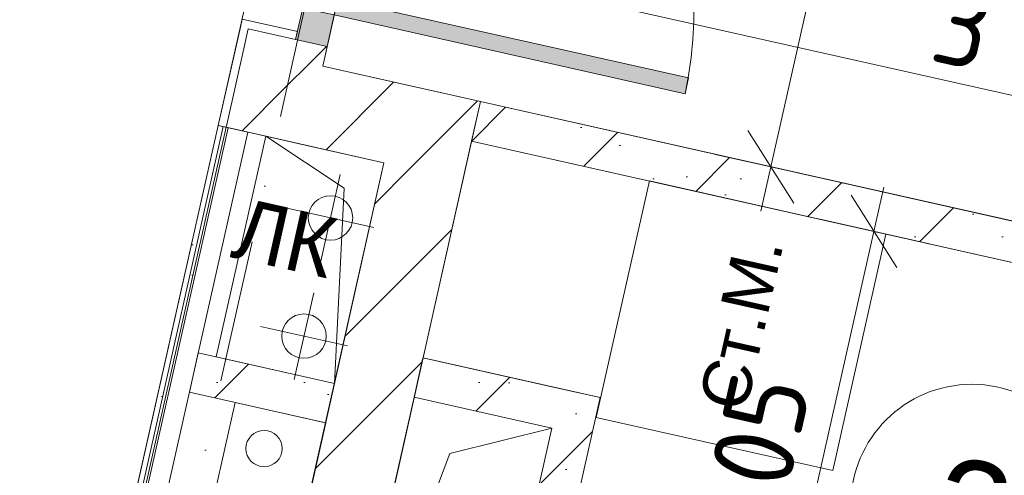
# Model space of a CAD drawing. Header units: millimetres. Extents: x -7213913 to -6930487, y 6129472 to 6353620.
# Tile 120 of 256: x -7195193 to -7192756, y 6169858 to 6170986. Entities that reach past the tile are written whole.
import ezdxf
from ezdxf.enums import TextEntityAlignment as Align

# ---------------------------------------------------------------- set-up
doc = ezdxf.new("R2010")
doc.units = ezdxf.units.MM
doc.header["$MEASUREMENT"] = 0
doc.linetypes.add('Штрихпунктирная', pattern=[670.277762, 352.777767, -176.388884, 0, -141.111112])
for name, color, linetype in [('S - квартира_помещение.АР', 7, 'Continuous'), ('S - МОП.АР', 7, 'Continuous'), ('АР-Мебель_Сантехника.АР', 7, 'Continuous'), ('АР-Стены_Перегородки_межквартирные_200.АР', 7, 'Continuous'), ('АР-Чертеж-Оси_Осевые размеры.АР', 7, 'Continuous'), ('АР-Чертеж-Размеры.АР', 7, 'Continuous'), ('ИОС-Шахты и отверстия.АР', 7, 'Continuous')]:
    doc.layers.add(name, color=color, linetype=linetype)
for name, color, linetype, lineweight in [('S - квартира_помещение.АР_Ном._пера__2', 8, 'Continuous', 15), ('S - МОП.АР_Ном._пера__2', 8, 'Continuous', 15), ('АР-Мебель_Сантехника.АР_Ном._пера__101', 252, 'Continuous', 0), ('АР-Стены_Перегородки_межквартирные_200.АР_Ном._пера__1', 7, 'Continuous', 15), ('АР-Чертеж-Оси_Осевые размеры.АР_Ном._пера__120', 7, 'Continuous', 0), ('АР-Чертеж-Размеры.АР_Ном._пера__1', 7, 'Continuous', 0), ('Двери Archicad_Ном._пера__120', 7, 'Continuous', 0), ('ИОС-Шахты и отверстия.АР_Ном._пера__1', 7, 'Continuous', 0), ('Паспорта Зон Archicad_Ном._пера__1', 7, 'Continuous', 0)]:
    doc.layers.add(name, color=color, linetype=linetype, lineweight=lineweight)
doc.layers.add('АР-Мебель_Сантехника.АР_Ном._пера__86', color=7, linetype='Continuous', lineweight=0, true_color=0xbdbdbd)
doc.styles.add('РЎР“Р•РќР•Р\xa0Р\x98Р\xa0_РЎРўР\x98Р›Р¬_1', font='txt')
doc.styles.add('РЎР“Р•РќР•Р\xa0Р\x98Р\xa0_РЎРўР\x98Р›Р¬_2', font='calibri.ttf')
doc.styles.add('РЎР“Р•РќР•Р\xa0Р\x98Р\xa0_РЎРўР\x98Р›Р¬_3', font='GOST_Common.ttf')
doc.styles.add('РЎР“Р•РќР•Р\xa0Р\x98Р\xa0_РЎРўР\x98Р›Р¬_5', font='GOTHIC.TTF')
doc.styles.add('РЎР“Р•РќР•Р\xa0Р\x98Р\xa0_РЎРўР\x98Р›Р¬_6', font='arial.ttf')
doc.dimstyles.new('СГЕНЕРИР_СТИЛЬ__4', dxfattribs={"dimtxt": 200, "dimasz": 142.5, "dimexe": 0.18, "dimexo": 0.0625, "dimgap": 0, "dimtad": 1, "dimdec": 0, "dimzin": 0, "dimdsep": 46, "dimtxsty": 'РЎР“Р•РќР•Р\xa0Р\x98Р\xa0_РЎРўР\x98Р›Р¬_3', "dimblk": 'ARROWHEAD_6', "dimblk1": 'ARROWHEAD_6', "dimblk2": 'ARROWHEAD_6', "dimcen": 0.09, "dimse1": 1, "dimse2": 1, "dimclrd": 7, "dimclre": 7, "dimclrt": 7, "dimazin": 0, "dimtfac": 1, "dimtdec": 4, "dimtmove": 2, "dimatfit": 3, "dimfxl": 1, "dimtolj": 1, "dimtzin": 0, "dimarcsym": 0})
doc.dimstyles.new('СГЕНЕРИР_СТИЛЬ__5', dxfattribs={"dimtxt": 200, "dimasz": 142.5, "dimexe": 0.18, "dimexo": 0.0625, "dimgap": 0, "dimtad": 1, "dimdec": 0, "dimzin": 0, "dimdsep": 46, "dimtxsty": 'РЎР“Р•РќР•Р\xa0Р\x98Р\xa0_РЎРўР\x98Р›Р¬_3', "dimblk": 'ARROWHEAD_6', "dimblk1": 'ARROWHEAD_6', "dimblk2": 'ARROWHEAD_6', "dimcen": 0.09, "dimse1": 1, "dimse2": 1, "dimclrd": 7, "dimclre": 7, "dimclrt": 7, "dimazin": 0, "dimtfac": 1, "dimtdec": 4, "dimtmove": 0, "dimatfit": 3, "dimfxl": 1, "dimtolj": 1, "dimtzin": 0, "dimarcsym": 0})
pattern_1 = [(45, (-6566190.34, 6562677.8), (-169.70563, 169.70563), []), (90, (-6566360.05, 6562847.5), (-216, 0), [0, -144, 0, -216]), (155, (-6566190.34, 6563017.2), (91.285545, 195.76248), [0, -105.6, 0, -182.4])]
pattern_2 = [(45, (-6566190.34, 6562677.8), (-127.279217, 127.279217), [])]
pattern_3 = [(45, (-6566190.34, 6563027.8), (-111.369318, 111.369318), [0, -105, 0, -157.5]), (110, (-6565840.34, 6563027.8), (148.001588, 53.868173), [0, -77, 0, -133])]
pattern_4 = [(0, (-6566190.34, 6562677.795), (0, 75), [0, -75])]

# ---------------------------------------------------------------- blocks, each defined once
blk = doc.blocks.new('Холл_4_32_1', base_point=(-7192599.9, 6171254.5))
at = {"layer": 'S - квартира_помещение.АР_Ном._пера__2', "color": 8, "linetype": 'Continuous', "lineweight": 15, "flags": 128}
blk.add_lwpolyline([(-7194442.7, 6170870.6), (-7194052.5, 6170782.9), (-7194052.4, 6170783.1), (-7190978.9, 6170092.8), (-7190722.5, 6171234.4), (-7191576.4, 6171426.1), (-7191438.3, 6172040.7), (-7193389.7, 6172478.9), (-7193521.2, 6171893.5), (-7193618.7, 6171915.4), (-7193487.3, 6172500.8), (-7193780, 6172566.6), (-7193911.5, 6171981.2), (-7194179.8, 6172041.4)], close=True, dxfattribs=at)
at = {"layer": 'Паспорта Зон Archicad_Ном._пера__1', "color": 7, "lineweight": 0, "style": 'РЎР“Р•РќР•Р\xa0Р\x98Р\xa0_РЎРўР\x98Р›Р¬_1'}
blk.add_attdef('ROOM_NUMBER', text='', height=250, rotation=347.3417, dxfattribs=at).set_placement((-7192491.1, 6171303.5), align=Align.MIDDLE_CENTER)
at = {"layer": 'Паспорта Зон Archicad_Ном._пера__1', "color": 7, "lineweight": 0, "style": 'РЎР“Р•РќР•Р\xa0Р\x98Р\xa0_РЎРўР\x98Р›Р¬_2'}
blk.add_attdef('ROOM_AREA', text='', height=200, rotation=347.3417, dxfattribs=at).set_placement((-7191114.6, 6170287.1), align=Align.MIDDLE_RIGHT)
blk = doc.blocks.new('С_у_3_57_1', base_point=(-7192597.6, 6169362))
at = {"layer": 'S - квартира_помещение.АР_Ном._пера__2', "color": 8, "linetype": 'Continuous', "lineweight": 15, "flags": 128}
blk.add_lwpolyline([(-7194446.9, 6169026.6), (-7194513.7, 6168729.1), (-7192437.5, 6168262.7), (-7191440.3, 6168038.8), (-7191001, 6169995.1), (-7194074.1, 6170685.3), (-7194194.1, 6170148.5), (-7193755.8, 6170050.1), (-7194007.8, 6168928)], close=True, dxfattribs=at)
at = {"layer": 'Паспорта Зон Archicad_Ном._пера__1', "color": 7, "linetype": 'Continuous', "lineweight": 0}
blk.add_circle((-7192835.7, 6169782.9), 300, dxfattribs=at)
at = {"layer": 'Паспорта Зон Archicad_Ном._пера__1', "color": 7, "lineweight": 0, "style": 'РЎР“Р•РќР•Р\xa0Р\x98Р\xa0_РЎРўР\x98Р›Р¬_1'}
blk.add_attdef('ROOM_NUMBER', text='', height=250, rotation=347.3417, dxfattribs=at).set_placement((-7192835.7, 6169768), align=Align.MIDDLE_CENTER)
at = {"layer": 'Паспорта Зон Archicad_Ном._пера__1', "color": 7, "lineweight": 0, "style": 'РЎР“Р•РќР•Р\xa0Р\x98Р\xa0_РЎРўР\x98Р›Р¬_2'}
blk.add_attdef('ROOM_AREA', text='', height=200, rotation=347.3417, dxfattribs=at).set_placement((-7192243.4, 6168798.2), align=Align.MIDDLE_RIGHT)
blk = doc.blocks.new('Стиральная Машина 23[9]_1', base_point=(-7193700, 6170293.8))
at = {"layer": 'АР-Мебель_Сантехника.АР_Ном._пера__101', "color": 252, "linetype": 'Continuous', "lineweight": 0, "flags": 128}
blk.add_lwpolyline([(-7193634.2, 6170586.5), (-7193048.8, 6170455), (-7193180.3, 6169869.6), (-7193765.7, 6170001.1)], close=True, dxfattribs=at)
at = {"layer": 'АР-Мебель_Сантехника.АР_Ном._пера__86', "color": 9, "lineweight": 0, "true_color": 0xbdbdbd, "style": 'РЎР“Р•РќР•Р\xa0Р\x98Р\xa0_РЎРўР\x98Р›Р¬_6'}
blk.add_attdef('stDisplayText', text='', height=120, rotation=77.3417, dxfattribs=at).set_placement((-7193407.3, 6170233.9), align=Align.MIDDLE_CENTER)
blk = doc.blocks.new('Символ Проема в Полу 21[66]_1', base_point=(-7194583.8, 6170697.2))
at = {"layer": 'ИОС-Шахты и отверстия.АР_Ном._пера__1', "color": 7, "linetype": 'Continuous', "lineweight": 0, "flags": 128}
for points in [[(-7194390, 6170568.9), (-7194413.8, 6170085.1), (-7194706.5, 6170150.9), (-7194583.8, 6170697.2)], [(-7194583.8, 6170697.2), (-7194291.1, 6170631.5), (-7194413.8, 6170085.1), (-7194390, 6170568.9)]]:
    blk.add_lwpolyline(points, close=True, dxfattribs=at)
at = {"layer": 'ИОС-Шахты и отверстия.АР_Ном._пера__1', "color": 7, "lineweight": 0, "insert": (-7194508.8, 6170317.4), "char_height": 150, "attachment_point": 8, "rotation": 347.3417, "style": 'РЎР“Р•РќР•Р\xa0Р\x98Р\xa0_РЎРўР\x98Р›Р¬_5'}
blk.add_mtext('\\A1;{\\pqc;\\pt0;\\fCentury Gothic|b0|i0|c204|p0;\\W1.000000;ЛК\\fCentury Gothic|b0|i0|c204|p0;\\W1.000000;\\A1{\\H.66x;\\S^  ;}\\fCentury Gothic|b0|i0|c204|p0;\\W1.000000;\\fCentury Gothic|b0|i0|c204|p0;\\W1.000000;\\A1{\\H.66x;\\S^  ;}\\fCentury Gothic|b0|i0|c204|p0;\\W1.000000;\\fCentury Gothic|b0|i0|c204|p0;\\W1.000000;\\A1{\\H.66x;\\S^  ;}}', dxfattribs=at)
blk = doc.blocks.new('Символ Проема в Полу 21[74]_1', base_point=(-7194446.9, 6169026.7))
at = {"layer": 'ИОС-Шахты и отверстия.АР_Ном._пера__1', "color": 7, "linetype": 'Continuous', "lineweight": 0, "insert": (-7194346.5, 6168788.7), "char_height": 150, "attachment_point": 8, "rotation": 347.3417, "style": 'РЎР“Р•РќР•Р\xa0Р\x98Р\xa0_РЎРўР\x98Р›Р¬_6'}
blk.add_mtext('\\A1;{\\pqc;\\pt0;\\fArial|b0|i0|c204|p0;\\c739502;\\W1.000000;ВК\\fArial|b0|i0|c204|p0;\\W1.000000;\\A1{\\H.66x;\\S^  ;}\\fArial|b0|i0|c204|p0;\\W1.000000;\\fArial|b0|i0|c204|p0;\\W1.000000;\\A1{\\H.66x;\\S^  ;}\\fArial|b0|i0|c204|p0;\\W1.000000;\\fArial|b0|i0|c204|p0;\\W1.000000;\\A1{\\H.66x;\\S^  ;}}', dxfattribs=at)
blk = doc.blocks.new('Символ Проема в Полу 21[135]_1', base_point=(-7194424.8, 6169124.2))
at = {"layer": 'ИОС-Шахты и отверстия.АР_Ном._пера__1', "color": 7, "linetype": 'Continuous', "lineweight": 0, "flags": 128}
for points in [[(-7194424.8, 6169124.2), (-7194216.6, 6170051.1), (-7193875.3, 6169974.4), (-7194128.5, 6169911.9)], [(-7194128.5, 6169911.9), (-7193875.3, 6169974.4), (-7194083.4, 6169047.5), (-7194424.8, 6169124.2)]]:
    blk.add_lwpolyline(points, close=True, dxfattribs=at)
at = {"layer": 'ИОС-Шахты и отверстия.АР_Ном._пера__1', "color": 7, "linetype": 'Continuous', "lineweight": 0, "insert": (-7194157.4, 6169473.9), "char_height": 150, "attachment_point": 8, "rotation": 347.3417, "style": 'РЎР“Р•РќР•Р\xa0Р\x98Р\xa0_РЎРўР\x98Р›Р¬_6'}
blk.add_mtext('\\A1;{\\pqc;\\pt0;\\fArial|b0|i0|c204|p0;\\c739502;\\W1.000000;ОВ\\fArial|b0|i0|c204|p0;\\W1.000000;\\A1{\\H.66x;\\S^  ;}\\fArial|b0|i0|c204|p0;\\W1.000000;\\fArial|b0|i0|c204|p0;\\W1.000000;\\A1{\\H.66x;\\S^  ;}\\fArial|b0|i0|c204|p0;\\W1.000000;\\fArial|b0|i0|c204|p0;\\W1.000000;\\A1{\\H.66x;\\S^  ;}}', dxfattribs=at)
blk = doc.blocks.new('Коридор _6_62_1', base_point=(-7194100.6, 6175439.7))
at = {"layer": 'S - МОП.АР_Ном._пера__2', "color": 8, "linetype": 'Continuous', "lineweight": 15, "flags": 128}
blk.add_lwpolyline([(-7197544.7, 6165182), (-7194510.3, 6164500.5), (-7194115.8, 6166256.9), (-7195628.1, 6166596.6), (-7194701.2, 6170723.6), (-7193138.8, 6177680.3), (-7194660.9, 6178022.2)], close=True, dxfattribs=at)
at = {"layer": 'Паспорта Зон Archicad_Ном._пера__1', "color": 7, "lineweight": 0, "style": 'РЎР“Р•РќР•Р\xa0Р\x98Р\xa0_РЎРўР\x98Р›Р¬_3'}
blk.add_attdef('ROOM_NUMBER', text='', height=350, rotation=347.3417, dxfattribs=at).set_placement((-7194567.4, 6175393.1), align=Align.MIDDLE_CENTER)
at = {"layer": 'Паспорта Зон Archicad_Ном._пера__1', "color": 7, "lineweight": 0, "style": 'РЎР“Р•РќР•Р\xa0Р\x98Р\xa0_РЎРўР\x98Р›Р¬_2'}
blk.add_attdef('ROOM_AREA', text='', height=200, rotation=347.3417, dxfattribs=at).set_placement((-7194299.3, 6174808.5), align=Align.MIDDLE_RIGHT)
blk = doc.blocks.new('Стена_14_1', base_point=(-7194052.3, 6170782.9))
at = {"layer": 'АР-Стены_Перегородки_межквартирные_200.АР', "linetype": 'Continuous', "lineweight": 0, "true_color": 0x000000}
h = blk.add_hatch(dxfattribs=at)
h.set_pattern_fill('БУТ__50__0001', color=18, style=0, pattern_type=2)
h.set_pattern_definition(pattern_1)
h.paths.add_polyline_path([(-7194052.3, 6170782.9), (-7194074.2, 6170685.3), (-7192610.7, 6170356.6), (-7192588.8, 6170454.2)])
at = {"layer": 'АР-Стены_Перегородки_межквартирные_200.АР_Ном._пера__1', "color": 7, "linetype": 'Continuous', "lineweight": 15, "flags": 128}
for points in [[(-7194052.3, 6170782.9), (-7194074.2, 6170685.3)], [(-7192588.8, 6170454.2), (-7194052.3, 6170782.9)], [(-7194074.2, 6170685.3), (-7192610.7, 6170356.6)]]:
    blk.add_lwpolyline(points, dxfattribs=at)
blk = doc.blocks.new('Стена_34_1', base_point=(-7194609.2, 6168750.5))
at = {"layer": 'АР-Стены_Перегородки_межквартирные_200.АР', "linetype": 'Continuous', "lineweight": 0, "true_color": 0x000000}
h = blk.add_hatch(dxfattribs=at)
h.set_pattern_fill('БЛОКИ_БЕТОННЫЕ_ЭФФЕКТИВН_78', color=18, style=0, pattern_type=2)
h.set_pattern_definition(pattern_2)
h.paths.add_polyline_path([(-7194291.1, 6170631.5), (-7194052.3, 6170782.9), (-7194247.5, 6170826.7)])
h = blk.add_hatch(dxfattribs=at)
h.set_pattern_fill('БЛОКИ_БЕТОННЫЕ_ЭФФЕКТИВН_78', color=18, style=0, pattern_type=2)
h.set_pattern_definition(pattern_2)
h.paths.add_polyline_path([(-7194291.1, 6170631.5), (-7194096, 6170587.7), (-7194052.3, 6170782.9)])
h = blk.add_hatch(dxfattribs=at)
h.set_pattern_fill('БЛОКИ_БЕТОННЫЕ_ЭФФЕКТИВН_78', color=18, style=0, pattern_type=2)
h.set_pattern_definition(pattern_2)
h.paths.add_polyline_path([(-7194291.1, 6170631.5), (-7194706.8, 6168772.4), (-7194511.6, 6168728.6), (-7194096, 6170587.7)])
at = {"layer": 'АР-Стены_Перегородки_межквартирные_200.АР_Ном._пера__1', "color": 7, "linetype": 'Continuous', "lineweight": 15, "flags": 128}
for points in [[(-7194052.3, 6170782.9), (-7194247.5, 6170826.7)], [(-7194511.6, 6168728.6), (-7194052.3, 6170782.9)], [(-7194291.1, 6170631.5), (-7194750.4, 6168577.2)]]:
    blk.add_lwpolyline(points, dxfattribs=at)
blk = doc.blocks.new('Металлическая Дверь 23[15]_1', base_point=(-6566190.3, 6562677.8))
at = {"layer": 'Двери Archicad_Ном._пера__120', "linetype": 'Continuous', "lineweight": 0, "true_color": 0xffffff}
for points in [[(-7194297.3, 6171883.3), (-7194258.2, 6171874.5), (-7194219.2, 6171865.8), (-7194201.7, 6171943.8), (-7194279.7, 6171961.3)], [(-7193545.9, 6170802.4), (-7193537.1, 6170841.4), (-7194405.5, 6171036.4), (-7194414.3, 6170997.4)], [(-7194509.8, 6170936.9), (-7194431.8, 6170919.3), (-7194414.3, 6170997.4), (-7194453.3, 6171006.2), (-7194492.3, 6171014.9)]]:
    blk.add_hatch(color=7, dxfattribs=at).paths.add_polyline_path(points)
at = {"layer": 'Двери Archicad_Ном._пера__120', "color": 7, "linetype": 'Continuous', "lineweight": 0}
for p, q in [((-7194416.3, 6171992), (-7194420.7, 6171972.5)), ((-7194284.1, 6171941.8), (-7194420.7, 6171972.5)), ((-7194279.7, 6171961.3), (-7194297.3, 6171883.3)), ((-7194201.7, 6171943.8), (-7194279.7, 6171961.3)), ((-7194201.7, 6171943.8), (-7194279.7, 6171961.3)), ((-7194201.7, 6171943.8), (-7194279.7, 6171961.3)), ((-7194219.2, 6171865.8), (-7194201.7, 6171943.8)), ((-7194297.3, 6171883.3), (-7194258.2, 6171874.5)), ((-7194258.2, 6171874.5), (-7194219.2, 6171865.8)), ((-7194414.3, 6170997.4), (-7194405.5, 6171036.4)), ((-7194405.5, 6171036.4), (-7193537.1, 6170841.4)), ((-7194492.3, 6171014.9), (-7194509.8, 6170936.9)), ((-7194453.3, 6171006.2), (-7194492.3, 6171014.9)), ((-7194646.4, 6170967.5), (-7194642.1, 6170987.1)), ((-7194505.5, 6170956.4), (-7194642.1, 6170987.1)), ((-7194414.3, 6170997.4), (-7194453.3, 6171006.2)), ((-7194431.8, 6170919.3), (-7194414.3, 6170997.4)), ((-7193545.9, 6170802.4), (-7194414.3, 6170997.4)), ((-7194509.8, 6170936.9), (-7194431.8, 6170919.3)), ((-7194431.8, 6170919.3), (-7194509.8, 6170936.9)), ((-7194431.8, 6170919.3), (-7194509.8, 6170936.9)), ((-7193537.1, 6170841.4), (-7193545.9, 6170802.4))]:
    blk.add_line(p, q, dxfattribs=at)
blk.add_arc((-7194414.3, 6170997.4), 890, 347.3417, 77.3417, dxfattribs=at)
blk = doc.blocks.new('Стена_35_1', base_point=(-7194562.2, 6170794.9))
at = {"layer": 'АР-Стены_Перегородки_межквартирные_200.АР', "linetype": 'Continuous', "lineweight": 0, "true_color": 0x000000}
h = blk.add_hatch(dxfattribs=at)
h.set_pattern_fill('ШТУКАТУРКА__ГИПС_01_0001', color=18, style=0, pattern_type=2)
h.set_pattern_definition(pattern_3)
h.paths.add_polyline_path([(-7194642.1, 6170987.1), (-7194646.4, 6170967.5), (-7194626.9, 6170963.2), (-7194509.8, 6170936.9), (-7194505.5, 6170956.4)])
h = blk.add_hatch(dxfattribs=at)
h.set_pattern_fill('ШТУКАТУРКА__ГИПС_01_0001', color=18, style=0, pattern_type=2)
h.set_pattern_definition(pattern_3)
h.paths.add_polyline_path([(-7194646.4, 6170967.5), (-7194701.2, 6170723.6), (-7194677.7, 6170737), (-7194626.9, 6170963.2)])
h = blk.add_hatch(dxfattribs=at)
h.set_pattern_fill('БЛОКИ_БЕТОННЫЕ_ЭФФЕКТИВН_78', color=18, style=0, pattern_type=2)
h.set_pattern_definition(pattern_2)
h.paths.add_polyline_path([(-7194637.9, 6170914.4), (-7194442.7, 6170870.6), (-7194431.8, 6170919.3), (-7194509.8, 6170936.9), (-7194626.9, 6170963.2)])
h = blk.add_hatch(dxfattribs=at)
h.set_pattern_fill('БЛОКИ_БЕТОННЫЕ_ЭФФЕКТИВН_78', color=18, style=0, pattern_type=2)
h.set_pattern_definition(pattern_2)
h.paths.add_polyline_path([(-7194677.7, 6170737), (-7194442.7, 6170870.6), (-7194637.9, 6170914.4)])
h = blk.add_hatch(dxfattribs=at)
h.set_pattern_fill('БЛОКИ_БЕТОННЫЕ_ЭФФЕКТИВН_78', color=18, style=0, pattern_type=2)
h.set_pattern_definition(pattern_2)
h.paths.add_polyline_path([(-7194677.7, 6170737), (-7194681.7, 6170719.2), (-7194486.6, 6170675.4), (-7194442.7, 6170870.6)])
h = blk.add_hatch(dxfattribs=at)
h.set_pattern_fill('ШТУКАТУРКА__ГИПС_01_0001', color=18, style=0, pattern_type=2)
h.set_pattern_definition(pattern_3)
h.paths.add_polyline_path([(-7194677.7, 6170737), (-7194701.2, 6170723.6), (-7194681.7, 6170719.2)])
at = {"layer": 'АР-Стены_Перегородки_межквартирные_200.АР_Ном._пера__1', "color": 7, "linetype": 'Continuous', "lineweight": 0}
for p, q in [((-7194646.4, 6170967.5), (-7194642.1, 6170987.1)), ((-7194505.5, 6170956.4), (-7194642.1, 6170987.1)), ((-7194509.8, 6170936.9), (-7194505.5, 6170956.4))]:
    blk.add_line(p, q, dxfattribs=at)
at = {"layer": 'АР-Стены_Перегородки_межквартирные_200.АР_Ном._пера__1', "color": 7, "linetype": 'Continuous', "lineweight": 15}
for p, q in [((-7194626.9, 6170963.2), (-7194637.9, 6170914.4)), ((-7194626.9, 6170963.2), (-7194509.8, 6170936.9)), ((-7194431.8, 6170919.3), (-7194509.8, 6170936.9)), ((-7194637.9, 6170914.4), (-7194677.7, 6170737)), ((-7194681.7, 6170719.2), (-7194677.7, 6170737))]:
    blk.add_line(p, q, dxfattribs=at)
at = {"layer": 'АР-Стены_Перегородки_межквартирные_200.АР_Ном._пера__1', "color": 7, "linetype": 'Continuous', "lineweight": 0, "flags": 128}
for points in [[(-7194646.4, 6170967.5), (-7194701.2, 6170723.6)], [(-7194701.2, 6170723.6), (-7194681.7, 6170719.2)]]:
    blk.add_lwpolyline(points, dxfattribs=at)
at = {"layer": 'АР-Стены_Перегородки_межквартирные_200.АР_Ном._пера__1', "color": 7, "linetype": 'Continuous', "lineweight": 15, "flags": 128}
for points in [[(-7194442.7, 6170870.6), (-7194431.8, 6170919.3)], [(-7194681.7, 6170719.2), (-7194486.6, 6170675.4)]]:
    blk.add_lwpolyline(points, dxfattribs=at)
at = {"layer": 'Двери Archicad_Ном._пера__120', "color": 7, "linetype": 'Continuous', "lineweight": 0}
blk.add_blockref('Металлическая Дверь 23[15]_1', (-6566190.3, 6562677.8), dxfattribs=at)
blk = doc.blocks.new('Стена_36_1', base_point=(-7194171.7, 6170707.2))
at = {"layer": 'АР-Стены_Перегородки_межквартирные_200.АР', "linetype": 'Continuous', "lineweight": 0, "true_color": 0x000000}
h = blk.add_hatch(dxfattribs=at)
h.set_pattern_fill('БЛОКИ_БЕТОННЫЕ_ЭФФЕКТИВН_78', color=18, style=0, pattern_type=2)
h.set_pattern_definition(pattern_2)
h.paths.add_polyline_path([(-7194486.6, 6170675.4), (-7194291.1, 6170631.5), (-7194247.5, 6170826.7), (-7194442.7, 6170870.6)])
at = {"layer": 'АР-Стены_Перегородки_межквартирные_200.АР_Ном._пера__1', "color": 7, "linetype": 'Continuous', "lineweight": 15, "flags": 128}
for points in [[(-7194247.5, 6170826.7), (-7194442.7, 6170870.6)], [(-7194486.6, 6170675.4), (-7194291.1, 6170631.5)]]:
    blk.add_lwpolyline(points, dxfattribs=at)
blk = doc.blocks.new('Стена_97_1', base_point=(-7195186.8, 6168470.2))
at = {"layer": 'АР-Стены_Перегородки_межквартирные_200.АР', "linetype": 'Continuous', "lineweight": 0, "true_color": 0x000000}
h = blk.add_hatch(dxfattribs=at)
h.set_pattern_fill('ШТУКАТУРКА__ГИПС_03_0001', color=18, style=0, pattern_type=2)
h.set_pattern_definition(pattern_4)
h.paths.add_polyline_path([(-7194701.2, 6170723.6), (-7195162.5, 6168669.8), (-7195150.3, 6168667), (-7194689, 6170720.9)])
h = blk.add_hatch(dxfattribs=at)
h.set_pattern_fill('ШТУКАТУРКА__ГИПС_03_0001', color=18, style=0, pattern_type=2)
h.set_pattern_definition(pattern_4)
h.paths.add_polyline_path([(-7194689, 6170720.9), (-7195150.3, 6168667), (-7195138.1, 6168664.3), (-7194676.8, 6170718.1)])
at = {"layer": 'АР-Стены_Перегородки_межквартирные_200.АР_Ном._пера__1', "color": 7, "linetype": 'Continuous', "lineweight": 0}
for p, q in [((-7194689, 6170720.9), (-7195150.3, 6168667)), ((-7194676.8, 6170718.1), (-7195138.1, 6168664.3))]:
    blk.add_line(p, q, dxfattribs=at)
at = {"layer": 'АР-Стены_Перегородки_межквартирные_200.АР_Ном._пера__1', "color": 7, "linetype": 'Continuous', "lineweight": 0, "flags": 128}
for points in [[(-7194701.2, 6170723.6), (-7195162.5, 6168669.8)], [(-7194628, 6170707.2), (-7194701.2, 6170723.6)], [(-7195089.3, 6168653.3), (-7194628, 6170707.2)]]:
    blk.add_lwpolyline(points, dxfattribs=at)
blk = doc.blocks.new('Стена_102_1', base_point=(-7193853.4, 6170072))
at = {"layer": 'АР-Стены_Перегородки_межквартирные_200.АР', "linetype": 'Continuous', "lineweight": 0, "true_color": 0x000000}
h = blk.add_hatch(dxfattribs=at)
h.set_pattern_fill('БУТ__50__0001', color=18, style=0, pattern_type=2)
h.set_pattern_definition(pattern_1)
h.paths.add_polyline_path([(-7193875.3, 6169974.4), (-7193755.8, 6170050.1), (-7193853.4, 6170072)])
h = blk.add_hatch(dxfattribs=at)
h.set_pattern_fill('БУТ__50__0001', color=18, style=0, pattern_type=2)
h.set_pattern_definition(pattern_1)
h.paths.add_polyline_path([(-7193875.3, 6169974.4), (-7193777.7, 6169952.5), (-7193755.8, 6170050.1)])
h = blk.add_hatch(dxfattribs=at)
h.set_pattern_fill('БУТ__50__0001', color=18, style=0, pattern_type=2)
h.set_pattern_definition(pattern_1)
h.paths.add_polyline_path([(-7193985.9, 6169025.6), (-7193777.7, 6169952.5), (-7193875.3, 6169974.4), (-7194083.4, 6169047.5)])
at = {"layer": 'АР-Стены_Перегородки_межквартирные_200.АР_Ном._пера__1', "color": 7, "linetype": 'Continuous', "lineweight": 15, "flags": 128}
for points in [[(-7193755.8, 6170050.1), (-7193853.4, 6170072)], [(-7194007.8, 6168928), (-7193755.8, 6170050.1)], [(-7193875.3, 6169974.4), (-7194083.4, 6169047.5)]]:
    blk.add_lwpolyline(points, dxfattribs=at)
blk = doc.blocks.new('Стена_173_1', base_point=(-7194435.9, 6169987.6))
at = {"layer": 'АР-Стены_Перегородки_межквартирные_200.АР', "linetype": 'Continuous', "lineweight": 0, "true_color": 0x000000}
h = blk.add_hatch(dxfattribs=at)
h.set_pattern_fill('БУТ__50__0001', color=18, style=0, pattern_type=2)
h.set_pattern_definition(pattern_1)
h.paths.add_polyline_path([(-7194414, 6170085.2), (-7194750.8, 6170160.8), (-7194772.7, 6170063.2), (-7194435.9, 6169987.6)])
at = {"layer": 'АР-Стены_Перегородки_межквартирные_200.АР_Ном._пера__1', "color": 7, "linetype": 'Continuous', "lineweight": 15, "flags": 128}
for points in [[(-7194750.8, 6170160.8), (-7194772.7, 6170063.2)], [(-7194414, 6170085.2), (-7194750.8, 6170160.8)], [(-7194435.9, 6169987.6), (-7194414, 6170085.2)], [(-7194772.7, 6170063.2), (-7194435.9, 6169987.6)]]:
    blk.add_lwpolyline(points, dxfattribs=at)
blk = doc.blocks.new('Стена_221_1', base_point=(-7194194.9, 6170148.7))
at = {"layer": 'АР-Стены_Перегородки_межквартирные_200.АР', "linetype": 'Continuous', "lineweight": 0, "true_color": 0x000000}
h = blk.add_hatch(dxfattribs=at)
h.set_pattern_fill('БУТ__50__0001', color=18, style=0, pattern_type=2)
h.set_pattern_definition(pattern_1)
h.paths.add_polyline_path([(-7193853.4, 6170072), (-7194194.9, 6170148.7), (-7194216.8, 6170051.1), (-7193875.3, 6169974.4)])
at = {"layer": 'АР-Стены_Перегородки_межквартирные_200.АР_Ном._пера__1', "color": 7, "linetype": 'Continuous', "lineweight": 15, "flags": 128}
for points in [[(-7194194.9, 6170148.7), (-7194216.8, 6170051.1)], [(-7193853.4, 6170072), (-7194194.9, 6170148.7)], [(-7194216.8, 6170051.1), (-7193875.3, 6169974.4)]]:
    blk.add_lwpolyline(points, dxfattribs=at)
blk = doc.blocks.new('*D1015', base_point=(-6566190.3, 6562677.8))
at = {"layer": 'АР-Чертеж-Размеры.АР_Ном._пера__1', "color": 7, "linetype": 'Continuous', "lineweight": 0, "transparency": 16777216}
for p, q in [((-7193053.6, 6170571.4), (-7193078.3, 6170461.6)), ((-7193021.5, 6170372), (-7193135, 6170551.2)), ((-7193215.5, 6170492.4), (-7192941.1, 6170430.8)), ((-7193078.3, 6170461.6), (-7193517.6, 6168505.3)), ((-7193574.4, 6168594.9), (-7193460.9, 6168415.7)), ((-7193654.9, 6168536.1), (-7193380.4, 6168474.5)), ((-7193517.6, 6168505.3), (-7193542.3, 6168395.6))]:
    blk.add_line(p, q, dxfattribs=at)
at = {"layer": 'АР-Чертеж-Размеры.АР_Ном._пера__1', "color": 7, "lineweight": 0, "transparency": 16777216, "insert": (-7193375.3, 6169442.9), "char_height": 200, "attachment_point": 7, "rotation": 77.3417, "style": 'РЎР“Р•РќР•Р\xa0Р\x98Р\xa0_РЎРўР\x98Р›Р¬_3'}
blk.add_mtext('\\A1;{\\pql;\\fGOST Common|b0|i0|c204|p0;\\W1.000000;2\xa0005}', dxfattribs=at)
blk = doc.blocks.new('ARROWHEAD_6')
at = {"color": 0, "linetype": 'Continuous', "lineweight": 0}
for p, q in [((-0.5, -0.5), (0.5, 0.5)), ((0, 0), (-1, 0))]:
    blk.add_line(p, q, dxfattribs=at)
blk = doc.blocks.new('*D1105', base_point=(-6566190.3, 6562677.8))
at = {"layer": 'АР-Чертеж-Размеры.АР_Ном._пера__1', "color": 7, "linetype": 'Continuous', "lineweight": 0, "transparency": 16777216}
for p, q in [((-7192914.5, 6172487.5), (-7192939.2, 6172377.7)), ((-7192882.5, 6172288.1), (-7192995.9, 6172467.4)), ((-7193076.4, 6172408.6), (-7192802, 6172346.9)), ((-7192939.2, 6172377.7), (-7193333.7, 6170621.5)), ((-7193390.4, 6170711.1), (-7193276.9, 6170531.8)), ((-7193470.9, 6170652.3), (-7193196.4, 6170590.6)), ((-7193333.7, 6170621.5), (-7193358.3, 6170511.7))]:
    blk.add_line(p, q, dxfattribs=at)
at = {"layer": 'АР-Чертеж-Размеры.АР_Ном._пера__1', "color": 7, "lineweight": 0, "transparency": 16777216, "insert": (-7193240.7, 6171217.9), "char_height": 200, "attachment_point": 7, "rotation": 77.3417, "style": 'РЎР“Р•РќР•Р\xa0Р\x98Р\xa0_РЎРўР\x98Р›Р¬_3'}
blk.add_mtext('\\A1;{\\pql;\\fGOST Common|b0|i0|c204|p0;\\W1.000000;1\xa0800}', dxfattribs=at)
blk = doc.blocks.new('*D1106', base_point=(-6566190.3, 6562677.8))
at = {"layer": 'АР-Чертеж-Размеры.АР_Ном._пера__1', "color": 7, "linetype": 'Continuous', "lineweight": 0, "transparency": 16777216}
for p, q in [((-7194345.5, 6171303.5), (-7194407.1, 6171029)), ((-7194286.7, 6171223), (-7194465.9, 6171109.5)), ((-7194376.3, 6171166.3), (-7194486.1, 6171190.9)), ((-7190912.7, 6170388.3), (-7194376.3, 6171166.3)), ((-7190881.8, 6170525.5), (-7190943.5, 6170251.1)), ((-7191002.3, 6170331.6), (-7190823, 6170445.1)), ((-7190802.9, 6170363.7), (-7190912.7, 6170388.3))]:
    blk.add_line(p, q, dxfattribs=at)
at = {"layer": 'АР-Чертеж-Размеры.АР_Ном._пера__1', "color": 7, "lineweight": 0, "transparency": 16777216, "insert": (-7192945.9, 6170886), "char_height": 200, "attachment_point": 7, "rotation": 347.3417, "style": 'РЎР“Р•РќР•Р\xa0Р\x98Р\xa0_РЎРўР\x98Р›Р¬_3'}
blk.add_mtext('\\A1;{\\pql;\\fGOST Common|b0|i0|c204|p0;\\W1.000000;3\xa0550}', dxfattribs=at)
blk = doc.blocks.new('Стандартный Маркер Сетки[229]_1', base_point=(-7187640.5, 6201499.3))
at = {"layer": 'АР-Чертеж-Оси_Осевые размеры.АР_Ном._пера__120', "color": 7, "linetype": 'Штрихпунктирная', "lineweight": 0}
blk.add_line((-7187859.7, 6200523.6), (-7202631.7, 6134751.7), dxfattribs=at)
at = {"layer": 'АР-Чертеж-Оси_Осевые размеры.АР_Ном._пера__120', "color": 7, "lineweight": 0, "style": 'РЎР“Р•РќР•Р\xa0Р\x98Р\xa0_РЎРўР\x98Р›Р¬_5'}
blk.add_attdef('AC_MarkerText_1', text='', height=350, rotation=347.3417, dxfattribs=at).set_placement((-7202890.5, 6133469.2), align=Align.TOP_CENTER)

msp = doc.modelspace()

# ---------------------------------------------------------------- linework, layer by layer
at = {"layer": 'S - квартира_помещение.АР', "color": 254, "linetype": 'Continuous', "lineweight": 0, "true_color": 0xd8d8d8, "flags": 128}
for points in [[(-7194442.7, 6170870.6), (-7194052.5, 6170782.9), (-7194052.4, 6170783.1), (-7190978.9, 6170092.8), (-7190722.5, 6171234.4), (-7191576.4, 6171426.1), (-7191438.3, 6172040.7), (-7193389.7, 6172478.9), (-7193521.2, 6171893.5), (-7193618.7, 6171915.4), (-7193487.3, 6172500.8), (-7193780, 6172566.6), (-7193911.5, 6171981.2), (-7194179.8, 6172041.4)], [(-7194446.9, 6169026.6), (-7194513.7, 6168729.1), (-7192437.5, 6168262.7), (-7191440.3, 6168038.8), (-7191001, 6169995.1), (-7194074.1, 6170685.3), (-7194194.1, 6170148.5), (-7193755.8, 6170050.1), (-7194007.8, 6168928)]]:
    msp.add_lwpolyline(points, close=True, dxfattribs=at)
at = {"layer": 'S - МОП.АР', "color": 254, "linetype": 'Continuous', "lineweight": 0, "true_color": 0xdadada, "flags": 128}
msp.add_lwpolyline([(-7197544.7, 6165182), (-7194510.3, 6164500.5), (-7194115.8, 6166256.9), (-7195628.1, 6166596.6), (-7194701.2, 6170723.6), (-7193138.8, 6177680.3), (-7194660.9, 6178022.2)], close=True, dxfattribs=at)
at = {"layer": 'ИОС-Шахты и отверстия.АР_Ном._пера__1', "color": 7, "linetype": 'Continuous', "lineweight": 0}
for p, q in [((-7194447.5, 6170387.6), (-7194399.3, 6170602.2)), ((-7194530.7, 6170519), (-7194316.1, 6170470.8)), ((-7194513.2, 6170094.9), (-7194465, 6170309.5)), ((-7194596.5, 6170226.3), (-7194381.8, 6170178.1))]:
    msp.add_line(p, q, dxfattribs=at)
for points in [[(-7194291.2, 6170631.5), (-7194681.5, 6170719.2), (-7195142.8, 6168665.4), (-7194752.5, 6168577.7)], [(-7194413.8, 6170085.1), (-7194706.5, 6170150.9), (-7194583.8, 6170697.2), (-7194291.1, 6170631.5)]]:
    msp.add_lwpolyline(points, close=True, dxfattribs=at)
at = {"layer": 'ИОС-Шахты и отверстия.АР_Ном._пера__1', "color": 7, "linetype": 'Continuous', "lineweight": 15}
msp.add_lwpolyline([(-7194511.9, 6169645.9), (-7194736.3, 6169696.3), (-7194659.6, 6170037.8), (-7194435.2, 6169987.4)], close=True, dxfattribs=at)
at = {"layer": 'ИОС-Шахты и отверстия.АР_Ном._пера__1', "color": 7, "linetype": 'Continuous', "lineweight": 0}
for centre, radius in [((-7194423.4, 6170494.9), 55), ((-7194489.1, 6170202.2), 55), ((-7194587.9, 6169923.8), 45)]:
    msp.add_circle(centre, radius, dxfattribs=at)

# ---------------------------------------------------------------- block references
at = {"layer": 'S - квартира_помещение.АР', "color": 7, "linetype": 'Continuous', "lineweight": 0}
msp.add_blockref('Холл_4_32_1', (-7192599.9, 6171254.5), dxfattribs=at)
ref = msp.add_blockref('С_у_3_57_1', (-7192597.6, 6169362), dxfattribs=at)
ref.add_attrib('ROOM_NUMBER', '3', dxfattribs={"layer": 'Паспорта Зон Archicad_Ном._пера__1', "color": 7, "lineweight": 0, "height": 250, "rotation": 347.3417, "style": 'РЎР“Р•РќР•Р\xa0Р\x98Р\xa0_РЎРўР\x98Р›Р¬_1'}).set_placement((-7192835.7, 6169768), align=Align.MIDDLE_CENTER)
at = {"layer": 'S - МОП.АР', "color": 7, "linetype": 'Continuous', "lineweight": 0}
msp.add_blockref('Коридор _6_62_1', (-7194100.6, 6175439.7), dxfattribs=at)
at = {"layer": 'АР-Мебель_Сантехника.АР', "color": 252, "linetype": 'Continuous', "lineweight": 0}
msp.add_blockref('Стиральная Машина 23[9]_1', (-7193700, 6170293.8), dxfattribs=at).add_auto_attribs({'stDisplayText': 'Ст.М.'})
at = {"layer": 'АР-Стены_Перегородки_межквартирные_200.АР', "color": 7, "lineweight": 0}
for name, p in [('Стена_35_1', (-7194562.2, 6170794.9)), ('Стена_36_1', (-7194171.7, 6170707.2)), ('Стена_34_1', (-7194609.2, 6168750.5)), ('Стена_14_1', (-7194052.3, 6170782.9)), ('Стена_97_1', (-7195186.8, 6168470.2)), ('Стена_173_1', (-7194435.9, 6169987.6)), ('Стена_221_1', (-7194194.9, 6170148.7)), ('Стена_102_1', (-7193853.4, 6170072))]:
    msp.add_blockref(name, p, dxfattribs=at)
at = {"layer": 'АР-Чертеж-Оси_Осевые размеры.АР', "color": 8, "linetype": 'Continuous', "lineweight": 15}
msp.add_blockref('Стандартный Маркер Сетки[229]_1', (-7187640.5, 6201499.3), dxfattribs=at)
at = {"layer": 'ИОС-Шахты и отверстия.АР', "color": 7, "linetype": 'Continuous', "lineweight": 0}
msp.add_blockref('Символ Проема в Полу 21[66]_1', (-7194583.8, 6170697.2), dxfattribs=at)
at = {"layer": 'ИОС-Шахты и отверстия.АР_Ном._пера__1', "color": 7, "linetype": 'Continuous', "lineweight": 0}
for name, p in [('Символ Проема в Полу 21[135]_1', (-7194424.8, 6169124.2)), ('Символ Проема в Полу 21[74]_1', (-7194446.9, 6169026.7))]:
    msp.add_blockref(name, p, dxfattribs=at)

# ---------------------------------------------------------------- dimensions: what is measured, and where the dimension line sits
at = {"layer": 'АР-Чертеж-Размеры.АР', "color": 7, "linetype": 'Continuous', "lineweight": 0}
for base, p1, p2, angle, dimstyle, picture, middle, turn in [((-7193333.7, 6170621.5), (-7193389.7, 6172478.9), (-7193398.6, 6170636), 257.3417, 'СГЕНЕРИР_СТИЛЬ__5', '*D1105', (-7193263.1, 6171574.5), 77.3417), ((-7194376.3, 6171166.3), (-7190722.9, 6171233.2), (-7194179.8, 6172041.4), 167.3417, 'СГЕНЕРИР_СТИЛЬ__5', '*D1106', (-7192589.3, 6170908.4), 347.3417), ((-7193517.6, 6168505.3), (-7192860.5, 6170412.7), (-7193474.5, 6168495.6), 257.3417, 'СГЕНЕРИР_СТИЛЬ__4', '*D1015', (-7193397.7, 6169799.5), 77.3417)]:
    dim = msp.add_linear_dim(base=base, p1=p1, p2=p2, angle=angle, dimstyle=dimstyle, dxfattribs=at)
    dim.commit()
    dim.dimension.update_dxf_attribs({"geometry": picture, "text_midpoint": middle, "dimtype": 160, "text_rotation": turn})

doc.saveas('drawing.dxf')
